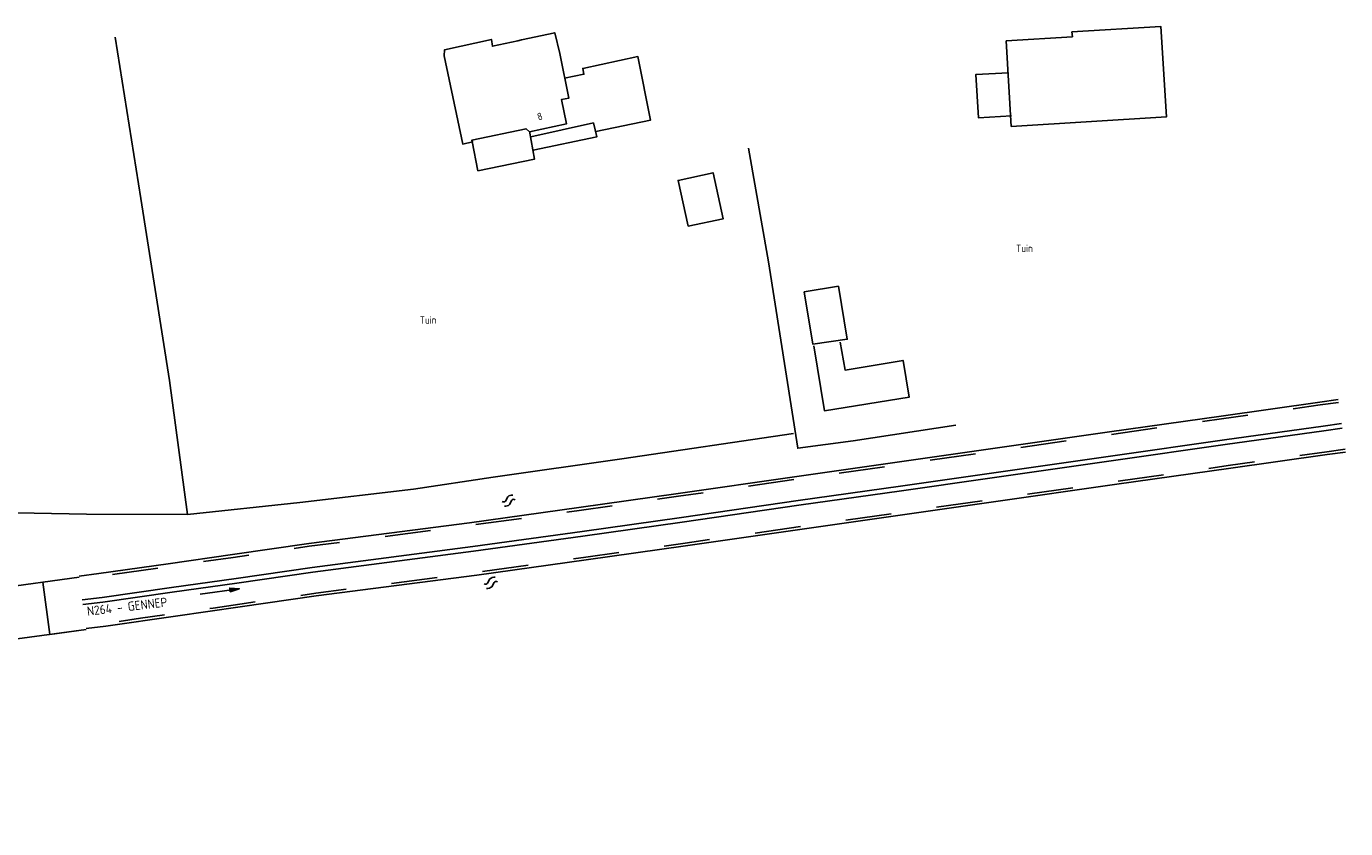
# Model space of a CAD drawing. Header units: metres. Extents: x 181324 to 182051, y 409132 to 409424.
# Tile 11 of 11: x 181842 to 182022, y 409294 to 409403. Entities that reach past the tile are written whole.
import ezdxf
from ezdxf.enums import TextEntityAlignment as Align

# ---------------------------------------------------------------- set-up
doc = ezdxf.new("R2010")
doc.units = ezdxf.units.M
doc.linetypes.add('A-1-1STREEP', pattern=[10, 5, -5])
doc.layers.get('0').update_dxf_attribs({"linetype": 'CONTINUOUS'})
doc.layers.get('DEFPOINTS').update_dxf_attribs({"linetype": 'CONTINUOUS'})
for name, color, linetype in [('b-advin-C-N-C-TOP-WGB-FRL', 8, 'CONTINUOUS'), ('b-advin-C-N-C-TOP-WGB-MAR', 8, 'CONTINUOUS'), ('B-AF-HEKW-GD', 8, 'HEKWERK'), ('B-GB-BOUW-GD', 8, 'CONTINUOUS'), ('L-AR-SYMB-GD', 8, 'CONTINUOUS'), ('L-TE-OND-GD', 8, 'CONTINUOUS'), ('n-vh-hfdr-pr', 8, 'CONTINUOUS')]:
    doc.layers.add(name, color=color, linetype=linetype)
doc.styles.add('ISO', font='ISO.shx')
doc.styles.add('Times', font='ISO.shx')
doc.linetypes.add('HEKWERK', pattern='A,7,-1.5,[1,ProvNB.shx,S=0.75,R=0,X=0,Y=0],-1.5', length=10)

# ---------------------------------------------------------------- blocks, each defined once
blk = doc.blocks.new('4601')
at = {"linetype": 'Continuous'}
for points in [[(-0.37, 0.21), (0.23, 0.51)], [(0.43, -0.19), (-0.17, -0.49)]]:
    blk.add_lwpolyline(points, dxfattribs=at)
for centre, radius, start, end in [((-0.47, 0.51), 0.317, 198.475, 288.4178), ((0.38, -0.29), 0.814, 47.4895, 100.6197), ((-0.32, 0.31), 0.814, 227.4896, 280.6197), ((0.53, -0.49), 0.317, 18.5209, 108.349)]:
    blk.add_arc(centre, radius, start, end, dxfattribs=at)

msp = doc.modelspace()

# ---------------------------------------------------------------- linework, layer by layer
at = {"layer": 'b-advin-C-N-C-TOP-WGB-FRL'}
for points in [[(182021.14, 409352.18), (182018.63, 409351.83), (182005.18, 409349.95), (181989.96, 409347.79), (181972.79, 409345.33), (181961.03, 409343.66), (181947.05, 409341.68), (181931.15, 409339.39), (181917.64, 409337.47), (181902.75, 409335.41), (181880.84, 409332.57), (181870.45, 409331.07), (181861.67, 409329.82), (181852.23, 409328.48), (181849.52, 409328.15)], [(182022.14, 409345.05), (182019.63, 409344.7), (182006.19, 409342.82), (181990.97, 409340.66), (181973.81, 409338.2), (181962.05, 409336.53), (181948.07, 409334.55), (181932.17, 409332.26), (181918.64, 409330.34), (181903.71, 409328.27), (181881.82, 409325.44), (181871.47, 409323.94), (181862.68, 409322.7), (181853.17, 409321.34), (181850.48, 409321.01)]]:
    msp.add_lwpolyline(points, dxfattribs=at)
at = {"layer": 'b-advin-C-N-C-TOP-WGB-MAR', "linetype": 'A-1-1STREEP', "ltscale": 1.25, "flags": 128}
for points in [[(182021.19, 409351.81), (182018.69, 409351.46), (182005.24, 409349.58), (181990.01, 409347.42), (181972.84, 409344.96), (181961.09, 409343.29), (181947.1, 409341.31), (181931.2, 409339.02), (181917.69, 409337.1), (181902.8, 409335.04), (181880.89, 409332.2), (181870.5, 409330.69), (181861.72, 409329.45), (181852.28, 409328.11), (181849.57, 409327.77)], [(182022.09, 409345.42), (182019.58, 409345.07), (182006.13, 409343.19), (181990.92, 409341.03), (181973.75, 409338.57), (181961.99, 409336.9), (181948.01, 409334.92), (181932.11, 409332.63), (181918.59, 409330.71), (181903.66, 409328.64), (181886.94, 409326.48), (181881.77, 409325.81), (181871.41, 409324.31), (181867.78, 409323.79), (181862.63, 409323.07), (181857.87, 409322.39), (181853.13, 409321.71), (181850.43, 409321.38)]]:
    msp.add_lwpolyline(points, dxfattribs=at)
at = {"layer": 'b-advin-C-N-C-TOP-WGB-MAR'}
for points in [[(182021.59, 409348.94), (182019.09, 409348.58), (182005.64, 409346.71), (181990.42, 409344.55), (181973.25, 409342.09), (181961.49, 409340.41), (181947.51, 409338.44), (181931.61, 409336.14), (181918.09, 409334.22), (181903.19, 409332.16), (181881.29, 409329.33), (181870.91, 409327.82), (181862.13, 409326.58), (181852.66, 409325.23), (181849.95, 409324.9)], [(182021.68, 409348.29), (182019.18, 409347.94), (182005.73, 409346.07), (181990.51, 409343.91), (181973.34, 409341.44), (181961.59, 409339.77), (181947.6, 409337.79), (181931.71, 409335.5), (181918.18, 409333.58), (181903.28, 409331.52), (181881.37, 409328.68), (181871, 409327.18), (181862.22, 409325.94), (181852.75, 409324.59), (181850.04, 409324.26)]]:
    msp.add_lwpolyline(points, dxfattribs=at)
at = {"layer": 'B-AF-HEKW-GD', "flags": 128}
for points in [[(181946.87, 409347.56), (181923.51, 409344.11), (181905.96, 409341.61), (181895.08, 409340), (181879.6, 409338.15), (181864.3, 409336.52), (181861.83, 409354.8), (181857.94, 409379.59), (181854.46, 409401.56)], [(181969, 409348.72), (181955.02, 409346.59), (181947.46, 409345.56), (181943.47, 409370.94), (181940.75, 409386.45)], [(181949.67, 409359.52), (181951.11, 409350.67), (181962.65, 409352.52), (181961.83, 409357.53), (181953.92, 409356.2), (181953.27, 409360.02)], [(181864.3, 409336.52), (181850.52, 409336.56), (181838.57, 409336.81), (181829.08, 409336.51), (181819.36, 409336.05), (181811.55, 409335.5), (181800.21, 409334.45), (181792.92, 409333.57), (181788.17, 409332.76), (181775.12, 409331.42), (181765.84, 409330.26), (181744.91, 409327.76), (181726.11, 409325.43), (181724.52, 409327.35), (181714.65, 409326.02)]]:
    msp.add_lwpolyline(points, dxfattribs=at)
at = {"layer": 'B-GB-BOUW-GD', "flags": 128}
for points in [[(181903.12, 409387.32), (181901.81, 409387), (181899.29, 409399.04), (181899.31, 409399.83), (181905.71, 409401.25), (181905.86, 409400.32), (181909.32, 409401.07), (181909.81, 409401.18), (181914.36, 409402.17), (181915.04, 409399.35), (181916.28, 409393.27), (181915.26, 409393.06), (181915.97, 409389.76), (181910.91, 409388.68), (181910.44, 409389.08), (181903.04, 409387.53)], [(181984.93, 409401.63), (181975.89, 409401.05), (181976.58, 409389.4), (181997.73, 409390.72), (181996.95, 409403.03), (181984.83, 409402.27)], [(181932.54, 409375.81), (181931.16, 409382.04), (181935.92, 409383.09), (181937.31, 409376.82)], [(181953.03, 409367.65), (181948.35, 409366.85), (181949.51, 409359.75), (181954.22, 409360.42)]]:
    msp.add_lwpolyline(points, close=True, dxfattribs=at)
for points in [[(181919.97, 409388.7), (181927.42, 409390.27), (181925.68, 409398.93), (181918.17, 409397.3), (181918.32, 409396.52), (181915.67, 409395.98)], [(181976.2, 409396.69), (181971.72, 409396.46), (181972.1, 409390.59), (181976.6, 409390.83)], [(181911.39, 409386.18), (181920.1, 409388.01), (181919.63, 409389.89), (181911.08, 409387.99)], [(181910.89, 409388.77), (181911.61, 409384.96), (181903.89, 409383.36), (181903.1, 409387.34)]]:
    msp.add_lwpolyline(points, dxfattribs=at)
at = {"layer": 'DEFPOINTS'}
msp.add_line((181845.55, 409320.18), (181844.58, 409327.32), dxfattribs=at)
at = {"layer": 'DEFPOINTS', "flags": 128}
for points in [[(181844.58, 409327.32), (181849.54, 409327.99)], [(181845.55, 409320.18), (181850.5, 409320.85)]]:
    msp.add_lwpolyline(points, dxfattribs=at)
at = {"layer": 'L-TE-OND-GD', "flags": 128}
msp.add_lwpolyline([(181871.34, 409326.42), (181870.06, 409326.51), (181870.13, 409326), (181871.34, 409326.42), (181870.12, 409326.09), (181870.11, 409326.17), (181871.34, 409326.42), (181870.09, 409326.34), (181870.08, 409326.42), (181871.34, 409326.42), (181866.01, 409325.7)], dxfattribs=at)
at = {"layer": 'n-vh-hfdr-pr'}
msp.add_line((181849.54, 409327.99), (181717.06, 409310.1), dxfattribs=at)
at = {"layer": 'n-vh-hfdr-pr', "flags": 128}
msp.add_lwpolyline([(181664.64, 409293.74), (181712.58, 409302.15, -0.009872), (181716.48, 409302.76), (181850.5, 409320.85)], format="xyb", dxfattribs=at)

# ---------------------------------------------------------------- block references
at = {"layer": 'L-AR-SYMB-GD', "linetype": 'Continuous', "rotation": 34.17764823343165}
for p in [(181908.04, 409338.4), (181905.62, 409327.2)]:
    msp.add_blockref('4601', p, dxfattribs=at)

# ---------------------------------------------------------------- texts
at = {"layer": 'L-TE-OND-GD', "style": 'ISO'}
msp.add_text('8', height=0.999, rotation=18.8855, dxfattribs=at).set_placement((181912.16, 409390.19))
for p in [(181977.23, 409372.3), (181895.95, 409362.54)]:
    msp.add_text('Tuin', height=1, dxfattribs=at).set_placement(p)
at = {"layer": 'n-vh-hfdr-pr', "style": 'Times'}
msp.add_text('N264 - GENNEP', height=1.25, rotation=6.629, dxfattribs=at).set_placement((181850.72, 409322.36), align=Align.BOTTOM_LEFT)

doc.saveas('drawing.dxf')
